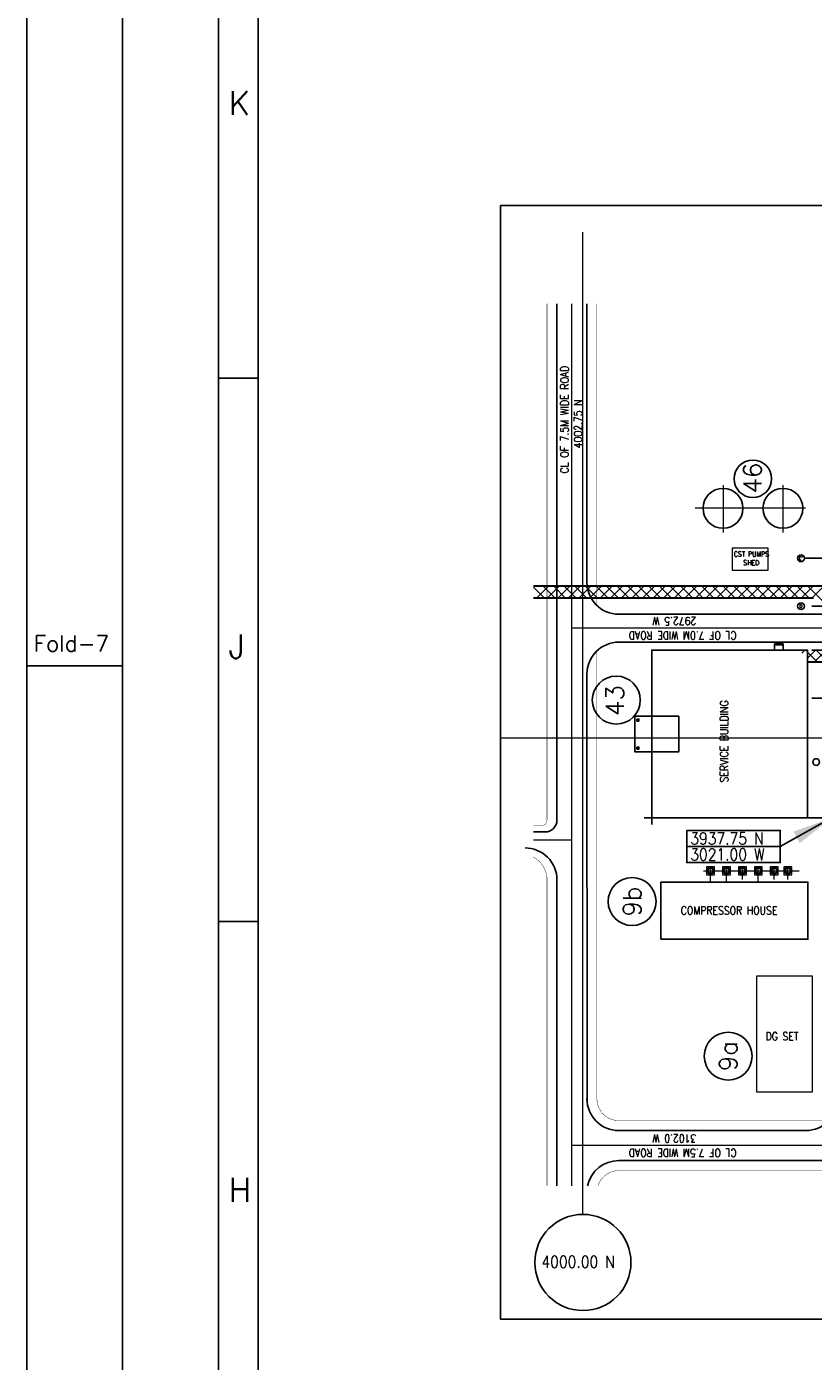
# Model space of a CAD drawing. Header units: inches. Extents: x 0 to 1544102, y -512776 to 23144100.
# Tile 7 of 74: x 0 to 24621, y -160960 to -119204. Entities that reach past the tile are written whole.
import ezdxf
from ezdxf.enums import TextEntityAlignment as Align

# ---------------------------------------------------------------- set-up
doc = ezdxf.new("R2010")
doc.units = ezdxf.units.IN
doc.header["$LTSCALE"] = 1800
doc.header["$MEASUREMENT"] = 0
doc.linetypes.add('CENTER', pattern=[2, 1.25, -0.25, 0.25, -0.25])
doc.linetypes.add('CENTRE', pattern=[1.5, 0.75, -0.25, 0.25, -0.25])
doc.layers.get('0').update_dxf_attribs({"color": 253, "lineweight": 9})
for name, color, linetype in [('1', 7, 'Continuous'), ('AIR RECEIVER', 241, 'Continuous'), ('AIR.LINE', 4, 'Continuous'), ('CENTER', 10, 'CENTER'), ('COL', 1, 'Continuous'), ('DCL', 1, 'CENTER'), ('DIM', 4, 'Continuous'), ('DRYER', 3, 'Continuous'), ('FORMAT', 9, 'Continuous'), ('GRID', 251, 'CENTER'), ('MOTHER PLOT$1$TEXT', 2, 'Continuous'), ('Road', 3, 'Continuous'), ('Road Sides', 11, 'Continuous'), ('TEXT', 3, 'Continuous'), ('WALL', 6, 'Continuous')]:
    doc.layers.add(name, color=color, linetype=linetype)
for name, color, linetype, lineweight in [('CEN', 2, 'CENTER', 15), ('CL', 8, 'CENTER', 15), ('TRENCH-TRESTLE', 6, 'Continuous', 30)]:
    doc.layers.add(name, color=color, linetype=linetype, lineweight=lineweight)
doc.styles.add('ROMANC', font='ROMANC.SHX')
doc.styles.add('ROMANS', font='romans.shx')
doc.styles.add('ROMANT', font='romant')
doc.dimstyles.new('SSS', dxfattribs={"dimscale": 100, "dimtxt": 2.5, "dimasz": 3, "dimexe": 0.5, "dimexo": 0.5, "dimgap": 1, "dimtad": 1, "dimdec": 0, "dimdsep": 46, "dimtxsty": 'ROMANS', "dimcen": 4, "dimdle": 1.5, "dimclrd": 1, "dimclre": 1, "dimclrt": 3, "dimadec": 0, "dimazin": 0, "dimtfac": 0.2, "dimtdec": 0, "dimtix": 1, "dimtmove": 0, "dimatfit": 3, "dimfxl": 1, "dimtolj": 1, "dimtzin": 0, "dimarcsym": 0})

# ---------------------------------------------------------------- blocks, each defined once
blk = doc.blocks.new('SHEET_A0')
at = {"layer": 'FORMAT'}
for p, q in [((12, 829), (12, 12.00000000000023)), ((24, 12.00000000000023), (24, 829)), ((29, 18), (29, 816)), ((24, 630), (29, 630)), ((12, 594), (0, 594)), ((24, 562), (29, 562))]:
    blk.add_line(p, q, dxfattribs=at)
blk.add_lwpolyline([(1189, 841.0000000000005), (0, 841.0000000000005), (0, 2.274e-13), (1189, 2.274e-13)], close=True, dxfattribs=at)
at = {"layer": 'FORMAT', "style": 'ROMANS'}
for s, height, p in [('K', 3, (25.27838769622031, 662.9288417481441)), ('Fold-7', 2, (0.8981329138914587, 595.7794179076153)), ('J', 3, (25.27838769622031, 594.9288417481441)), ('H', 3, (25.27838769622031, 526.928841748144))]:
    blk.add_text(s, height=height, dxfattribs=at).set_placement(p)
at = {"layer": 'FORMAT', "color": 3, "flags": 13}
for tag, height, rotation, style, p in [('DRGNO', 3.5, 180, 'ROMANT', (99.41502925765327, 824.4376017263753)), ('FILE_PATH', 2, 90, 'ROMANS', (18.34743858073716, 51.63642534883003))]:
    blk.add_attdef(tag, text='', height=height, rotation=rotation, dxfattribs=dict(at, style=style)).set_placement(p, align=Align.MIDDLE_LEFT)
for tag, height, style, p in [('DRN', 2, 'ROMANS', (1122.623383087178, 62.50626057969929)), ('DESIGN', 2, 'ROMANS', (1122.623383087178, 58.58865154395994)), ('CHD', 2, 'ROMANS', (1122.623383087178, 54.42865154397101)), ('APPD', 2, 'ROMANS', (1122.623383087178, 50.26865154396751)), ('SCALE', 2, 'ROMANS', (1088.444985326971, 28.38143388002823)), ('DRGNO', 3.5, 'ROMANT', (1105.048104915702, 23.00000000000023))]:
    blk.add_attdef(tag, text='', height=height, dxfattribs=dict(at, style=style)).set_placement(p, align=Align.MIDDLE_LEFT)
at = {"layer": 'FORMAT', "color": 3, "style": 'ROMANS', "width": 0.8, "flags": 13}
for p in [(1162.904698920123, 62.50626057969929), (1162.904698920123, 58.34626057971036), (1162.904698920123, 54.18626057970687), (1162.904698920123, 50.16000000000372)]:
    blk.add_attdef('DATE', text='', height=2, dxfattribs=at).set_placement(p, align=Align.MIDDLE_LEFT)
at = {"layer": 'FORMAT', "color": 3, "style": 'ROMANS', "flags": 13}
for tag, p in [('1', (1119.956978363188, 13.97713249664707)), ('REV', (1156.965217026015, 13.97713249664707))]:
    blk.add_attdef(tag, p, '', height=2, dxfattribs=at)

msp = doc.modelspace()

# ---------------------------------------------------------------- hatches: boundary and pattern name
at = {"linetype": 'ByBlock'}
h = msp.add_hatch(dxfattribs=at)
h.set_pattern_fill('ANSI37', color=8, scale=1875, angle=90)
h.set_pattern_definition([(135, (517409.8281800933, 231040.0621723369), (-165.7281518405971, -165.728151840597), []), (225, (517409.8281800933, 231040.0621723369), (165.728151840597, -165.7281518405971), [])])
edge = h.paths.add_edge_path()
edge.add_line((24202.99474966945, -138710.0587431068), (24441.07818009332, -138710.0587431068))
edge.add_line((24441.07818009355, -138710.0587431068), (24441.07818009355, -139085.0587431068))
edge.add_line((24441.07818009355, -139085.0587431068), (25003.57818009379, -139085.0587431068))
edge.add_line((25003.57818009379, -139085.0587431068), (25003.57818009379, -138710.0587431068))
edge.add_line((25003.57818009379, -138710.0587431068), (24413.08019148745, -138710.0587431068))
edge.add_arc((24308.03747057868, -138710.0478787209), 105.0427214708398, 270, 359.9940739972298, ccw=False)
edge.add_arc((24308.03747057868, -138710.0478787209), 105.0427214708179, 180.0059260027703, 270, ccw=False)

# ---------------------------------------------------------------- linework, layer by layer
at = {"color": 8, "linetype": 'CENTRE', "ltscale": 500}
for p, q in [((17409.82818009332, -156363.3924962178), (17409.82818009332, -125634.0616922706)), ((59265.80257004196, -141459.9378276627), (14830.72452514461, -141459.9378276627))]:
    msp.add_line(p, q, dxfattribs=at)
at = {"color": 8}
for p, q in [((21795.05770105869, -133544.9284094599, 271.1964377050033), (21795.05770105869, -135024.2003185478, 271.1964377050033)), ((23670.05770105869, -133544.9284094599, 271.1964377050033), (23670.05770105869, -135024.2003185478, 271.1964377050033)), ((24376.26369649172, -134272.4305552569, 271.1964377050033), (20925.26715522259, -134272.4305552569, 271.1964377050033)), ((22078.17517330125, -135522.4305552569, 271.1964377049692), (22078.17517330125, -136209.9305552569, 271.1964377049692)), ((23203.17517330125, -135522.4305552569, 271.1964377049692), (22078.17517330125, -135522.4305552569, 271.1964377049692)), ((23203.17517330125, -136209.9305552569, 271.1964377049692), (23203.17517330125, -135522.4305552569, 271.1964377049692)), ((22078.17517330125, -136209.9305552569, 271.1964377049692), (23203.17517330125, -136209.9305552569, 271.1964377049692))]:
    msp.add_line(p, q, dxfattribs=at)
at = {"color": 8, "linetype": 'ByBlock'}
for p, q in [((16206.66432060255, -137085.2022202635), (15863.1341140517, -136741.6720137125)), ((16332.94657925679, -136709.9290449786), (15957.66532737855, -137085.2102968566)), ((16538.10987343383, -137085.1914694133), (16162.84744899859, -136709.9290449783)), ((16664.40288293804, -136709.9290449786), (16289.13238260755, -137085.1995453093)), ((16869.55542626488, -137085.1807185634), (16494.30375267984, -136709.9290449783)), ((16995.85918661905, -136709.9290449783), (16620.59943783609, -137085.1887937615)), ((17201.00097909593, -137085.1699677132), (16825.76005636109, -136709.9290449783)), ((17327.3154903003, -136709.9290449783), (16952.06649306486, -137085.178042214)), ((17532.44653192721, -137085.1592168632), (17157.21636004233, -136709.9290449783)), ((17658.77179398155, -136709.9290449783), (17283.53354829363, -137085.1672906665)), ((17863.89208475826, -137085.148466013), (17488.67266372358, -136709.9290449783)), ((17990.22809766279, -136709.9290449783), (17615.00060352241, -137085.1565391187)), ((18195.33763758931, -137085.1377151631), (17820.12896740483, -136709.9290449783)), ((18321.68440134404, -136709.9290449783), (17946.46765875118, -137085.1457875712)), ((18526.78319042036, -137085.1269643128), (18151.58527108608, -136709.9290449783)), ((18653.14070502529, -136709.9290449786), (18277.93471397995, -137085.1350360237)), ((18858.22874325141, -137085.1162134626), (18483.04157476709, -136709.9290449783)), ((18984.59700870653, -136709.9290449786), (18609.40176920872, -137085.1242844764)), ((19189.67429608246, -137085.1054626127), (18814.4978784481, -136709.9290449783)), ((19316.05331238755, -136709.9290449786), (18940.86882443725, -137085.1135329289)), ((19521.11984891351, -137085.0947117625), (19145.95418212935, -136709.9290449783)), ((19647.5096160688, -136709.9290449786), (19272.33587966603, -137085.1027813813)), ((19852.56540174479, -137085.0839609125), (19477.4104858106, -136709.9290449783)), ((19978.96591974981, -136709.9290449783), (19603.8029348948, -137085.0920298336)), ((20184.01095457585, -137085.0732100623), (19808.86678949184, -136709.9290449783)), ((20310.42222343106, -136709.9290449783), (19935.26999012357, -137085.081278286)), ((20515.45650740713, -137085.0624592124), (20140.32309317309, -136709.9290449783)), ((20641.8785271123, -136709.9290449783), (20266.73704535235, -137085.0705267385)), ((20846.90206023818, -137085.0517083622), (20471.77939685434, -136709.9290449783)), ((20973.33483079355, -136709.9290449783), (20598.20410058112, -137085.0597751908)), ((21178.34761306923, -137085.040957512), (20803.23570053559, -136709.9290449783)), ((21304.7911344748, -136709.9290449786), (20929.67115580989, -137085.0490236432)), ((21509.79316590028, -137085.030206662), (21134.69200421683, -136709.9290449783)), ((21636.24743815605, -136709.9290449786), (21261.13821103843, -137085.0382720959)), ((21841.23871873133, -137085.0194558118), (21466.14830789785, -136709.9290449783)), ((21967.70374183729, -136709.9290449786), (21592.60526626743, -137085.0275205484)), ((22172.68427156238, -137085.0087049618), (21797.6046115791, -136709.9290449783)), ((22299.16004551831, -136709.9290449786), (21924.07232149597, -137085.0167690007)), ((22504.12982439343, -137084.9979541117), (22129.06091526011, -136709.9290449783)), ((22630.61634919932, -136709.9290449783), (22255.53937672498, -137085.0060174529)), ((22835.57537722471, -137084.9872032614), (22460.51721894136, -136709.9290449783)), ((22962.07265288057, -136709.9290449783), (22587.00643195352, -137084.9952659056)), ((23167.02093005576, -137084.9764524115), (22791.97352262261, -136709.9290449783)), ((23293.52895656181, -136709.9290449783), (22918.47348718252, -137084.9845143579)), ((23498.46648288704, -137084.9657015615), (23123.42982630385, -136709.9290449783)), ((23624.98526024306, -136709.9290449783), (23249.94054241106, -137084.9737628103)), ((23829.9120357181, -137084.9549507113), (23454.8861299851, -136709.9290449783)), ((23956.44156392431, -136709.9290449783), (23581.40759763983, -137084.9630112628)), ((24161.35758854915, -137084.9441998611), (23786.34243366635, -136709.9290449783)), ((24287.89786760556, -136709.9290449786), (23912.8746528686, -137084.9522597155)), ((24492.80314138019, -137084.9334490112), (24117.79873734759, -136709.9290449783)), ((24619.3541712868, -136709.9290449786), (24244.34170809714, -137084.9415081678)), ((25003.57819723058, -137264.2522011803), (24449.25504102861, -136709.9290449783)), ((24950.81047496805, -136709.9290449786), (24575.80876332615, -137084.9307566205))]:
    msp.add_line(p, q, dxfattribs=at)
at = {"color": 8, "linetype": 'Continuous', "ltscale": 0.2}
for points in [[(21274.97455585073, -145734.5366419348), (21524.97455585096, -145734.5366419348), (21524.97455585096, -145484.5366419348), (21274.97455585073, -145484.5366419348)], [(21774.98506529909, -145734.5366419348), (22024.98506529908, -145734.5366419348), (22024.98506529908, -145484.5366419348), (21774.98506529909, -145484.5366419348)], [(22274.97456653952, -145734.5366419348), (22524.97456653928, -145734.5366419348), (22524.97456653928, -145484.5366419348), (22274.97456653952, -145484.5366419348)], [(22774.98473874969, -145734.5366419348), (23024.98473874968, -145734.5366419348), (23024.98473874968, -145484.5366419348), (22774.98473874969, -145484.5366419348)], [(23274.98400147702, -145734.5366419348), (23524.98400147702, -145734.5366419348), (23524.98400147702, -145484.5366419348), (23274.98400147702, -145484.5366419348)], [(23701.22856138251, -145734.5366419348), (23951.22856138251, -145734.5366419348), (23951.22856138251, -145484.5366419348), (23701.22856138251, -145484.5366419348)]]:
    msp.add_lwpolyline(points, close=True, dxfattribs=at)
at = {"color": 8}
msp.add_lwpolyline([(22847.44465759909, -148906.3183698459), (22847.44465759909, -152531.3183698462), (24597.44465759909, -152531.3183698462), (24597.44465759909, -148906.3183698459)], close=True, dxfattribs=at)
at = {"layer": '1', "color": 8, "linetype": 'ByBlock'}
for centre in [(21795.05770105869, -134272.4305552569, 271.1964377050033), (23670.05770105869, -134272.4305552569, 271.1964377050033)]:
    msp.add_circle(centre, 625, dxfattribs=at)
at = {"layer": '1', "color": 8}
for centre in [(24236.03545862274, -135834.9337431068), (24236.03545862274, -135834.9337431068), (24236.03545862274, -137334.9337431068), (24236.03545862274, -137334.9337431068), (24710.92948296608, -142209.9337431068), (24710.92948296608, -142209.9337431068)]:
    msp.add_circle(centre, 105.0427214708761, dxfattribs=at)
at = {"layer": 'AIR RECEIVER', "color": 8}
for centre in [(21399.97435150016, -145609.6630819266), (21899.97435150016, -145609.6630819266), (22399.97435150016, -145609.6630819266), (22899.97435150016, -145609.6630819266), (23399.97435150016, -145609.6630819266), (23826.21891140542, -145609.6630819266)]:
    msp.add_circle(centre, 104.375, dxfattribs=at)
at = {"layer": 'AIR.LINE', "color": 8}
for p, q in [((21391.28457457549, -145505.6501482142, 0.002132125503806), (21391.29234906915, -145489.9356212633, 0.002132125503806)), ((21408.91161042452, -145505.671725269, 0.002132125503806), (21408.91161042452, -145489.9356212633, 0.002132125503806)), ((21891.28502967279, -145505.6501482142, 0.002132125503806), (21891.29280416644, -145489.9356212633, 0.002132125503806)), ((21908.91206552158, -145505.671725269, 0.002132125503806), (21908.91206552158, -145489.9356212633, 0.002132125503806)), ((22391.2846092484, -145505.6501482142, 0.002132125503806), (22391.29238374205, -145489.9356212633, 0.002132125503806)), ((22408.91164509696, -145505.671725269, 0.002132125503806), (22408.91164509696, -145489.9356212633, 0.002132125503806)), ((22891.28458876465, -145505.6501482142, 0.002132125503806), (22891.29236325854, -145489.9356212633, 0.002132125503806)), ((22908.91162461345, -145505.671725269, 0.002132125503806), (22908.91162461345, -145489.9356212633, 0.002132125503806)), ((23391.28814142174, -145505.6501482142, 0.002132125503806), (23391.29591591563, -145489.9356212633, 0.002132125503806)), ((23408.91517727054, -145505.671725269, 0.002132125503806), (23408.91517727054, -145489.9356212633, 0.002132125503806)), ((23817.532701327, -145505.6501482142, 0.002132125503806), (23817.54047582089, -145489.9356212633, 0.002132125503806)), ((23835.1597371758, -145505.671725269, 0.002132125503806), (23835.1597371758, -145489.9356212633, 0.002132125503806))]:
    msp.add_line(p, q, dxfattribs=at)
at = {"layer": 'CEN', "color": 8, "linetype": 'CENTER', "ltscale": 10}
for p, q in [((56422.40989546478, -137334.9369630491), (24413.08025885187, -137334.935407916)), ((21180.18581584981, -145609.6630819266), (24174.10288217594, -145609.6630819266)), ((21399.98736876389, -145945.8878892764), (21399.96403660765, -145476.8675879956)), ((21899.99787821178, -145940.6140548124), (21899.97454605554, -145476.8675879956)), ((22399.97422008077, -145887.1156079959), (22399.97454605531, -145476.8675879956)), ((22899.99714875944, -145941.140800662), (22899.97454605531, -145476.8675879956)), ((23399.99801745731, -145880.6766736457), (23399.97454605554, -145476.8675879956)), ((23826.24257736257, -145880.6766736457), (23826.21910596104, -145476.8675879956))]:
    msp.add_line(p, q, dxfattribs=at)
at = {"layer": 'CENTER', "color": 8, "ltscale": 7}
for centre in [(21399.97435150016, -145609.6630819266), (21899.97435150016, -145609.6630819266), (21899.97435150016, -145609.6630819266), (22399.97435150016, -145609.6630819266), (22399.97435150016, -145609.6630819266), (22899.97435150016, -145609.6630819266), (23399.97435150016, -145609.6630819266), (23826.21891140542, -145609.6630819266)]:
    msp.add_circle(centre, 81.25, dxfattribs=at)
at = {"layer": 'CL', "color": 8, "ltscale": 100}
for p, q in [((17066.07702418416, -155465.3045564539), (17066.0770241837, -127873.1834580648)), ((63534.98918017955, -138022.4290449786), (17066.0770241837, -138022.4290449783)), ((15863.1341140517, -144647.4343011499), (17066.07702418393, -144647.4343011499)), ((63534.82818009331, -154209.9337431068), (17066.0770241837, -154209.9337431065))]:
    msp.add_line(p, q, dxfattribs=at)
at = {"layer": 'COL', "color": 8}
for points in [[(19102.32818009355, -140866.172883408), (19102.32818009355, -140928.672883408), (19164.82818009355, -140928.672883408), (19164.82818009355, -140866.172883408)], [(19102.32818009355, -141741.172883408), (19102.32818009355, -141803.672883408), (19164.82818009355, -141803.672883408), (19164.82818009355, -141741.172883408)]]:
    msp.add_lwpolyline(points, close=True, dxfattribs=at)
at = {"layer": 'DCL', "color": 8}
for p, q in [((21386.25447203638, -145491.4449608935, 0.002132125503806), (21386.25447203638, -145485.5051749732, 0.002132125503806)), ((21413.73699891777, -145491.2249688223, 0.002132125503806), (21413.73699891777, -145485.5051749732, 0.002132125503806)), ((21886.25492713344, -145491.4449608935, 0.002132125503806), (21886.25492713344, -145485.5051749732, 0.002132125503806)), ((21913.73745401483, -145491.2249688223, 0.002132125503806), (21913.73745401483, -145485.5051749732, 0.002132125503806)), ((22386.25450670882, -145491.4449608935, 0.002132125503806), (22386.25450670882, -145485.5051749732, 0.002132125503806)), ((22413.73703359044, -145491.2249688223, 0.002132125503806), (22413.73703359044, -145485.5051749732, 0.002132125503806)), ((22886.25448622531, -145491.4449608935, 0.002132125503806), (22886.25448622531, -145485.5051749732, 0.002132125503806)), ((22913.73701310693, -145491.2249688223, 0.002132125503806), (22913.73701310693, -145485.5051749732, 0.002132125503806)), ((23386.2580388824, -145491.4449608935, 0.002132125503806), (23386.2580388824, -145485.5051749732, 0.002132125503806)), ((23413.74056576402, -145491.2249688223, 0.002132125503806), (23413.74056576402, -145485.5051749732, 0.002132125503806)), ((23812.50259878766, -145491.4449608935, 0.002132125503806), (23812.50259878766, -145485.5051749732, 0.002132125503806)), ((23839.98512566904, -145491.2249688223, 0.002132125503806), (23839.98512566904, -145485.5051749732, 0.002132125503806))]:
    msp.add_line(p, q, dxfattribs=at)
at = {"layer": 'DIM'}
for points in [[(19566.07818009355, -143959.922883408), (24441.07818009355, -143960.0587431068), (24441.07818009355, -138709.922883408), (19566.07818009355, -138709.922883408)], [(19849.99756280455, -147753.4130819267), (24449.99756280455, -147753.4130819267), (24449.99756280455, -145965.9130819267), (19849.99756280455, -145965.9130819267)]]:
    msp.add_lwpolyline(points, close=True, dxfattribs=at)
at = {"layer": 'DRYER', "color": 8}
for p, q in [((21384.12073547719, -145487.0451194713, 0.002132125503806), (21415.87073547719, -145487.0451194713, 0.002132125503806)), ((21384.12073547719, -145489.9356212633, 0.002132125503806), (21384.12073547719, -145487.0451194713, 0.002132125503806)), ((21415.87073547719, -145489.9356212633, 0.002132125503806), (21384.12073547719, -145489.9356212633, 0.002132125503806)), ((21387.70541289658, -145487.0451194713, 0.002132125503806), (21387.70541289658, -145486.8644631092, 0.002132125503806)), ((21412.2860580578, -145486.8644631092, 0.002132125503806), (21387.70541289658, -145486.8644631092, 0.002132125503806)), ((21412.2860580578, -145487.0451194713, 0.002132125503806), (21412.2860580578, -145486.8644631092, 0.002132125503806)), ((21415.87073547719, -145487.0451194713, 0.002132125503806), (21415.87073547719, -145489.9356212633, 0.002132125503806)), ((21884.12119057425, -145487.0451194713, 0.002132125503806), (21915.87119057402, -145487.0451194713, 0.002132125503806)), ((21884.12119057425, -145489.9356212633, 0.002132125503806), (21884.12119057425, -145487.0451194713, 0.002132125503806)), ((21915.87119057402, -145489.9356212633, 0.002132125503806), (21884.12119057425, -145489.9356212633, 0.002132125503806)), ((21887.70586799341, -145487.0451194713, 0.002132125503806), (21887.70586799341, -145486.8644631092, 0.002132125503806)), ((21912.28651315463, -145486.8644631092, 0.002132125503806), (21887.70586799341, -145486.8644631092, 0.002132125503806)), ((21912.28651315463, -145487.0451194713, 0.002132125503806), (21912.28651315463, -145486.8644631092, 0.002132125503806)), ((21915.87119057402, -145487.0451194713, 0.002132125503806), (21915.87119057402, -145489.9356212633, 0.002132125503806)), ((22384.12077014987, -145487.0451194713, 0.002132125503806), (22415.87077014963, -145487.0451194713, 0.002132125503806)), ((22384.12077014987, -145489.9356212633, 0.002132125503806), (22384.12077014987, -145487.0451194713, 0.002132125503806)), ((22415.87077014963, -145489.9356212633, 0.002132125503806), (22384.12077014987, -145489.9356212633, 0.002132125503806)), ((22387.70544756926, -145487.0451194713, 0.002132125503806), (22387.70544756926, -145486.8644631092, 0.002132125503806)), ((22412.28609273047, -145486.8644631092, 0.002132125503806), (22387.70544756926, -145486.8644631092, 0.002132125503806)), ((22412.28609273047, -145487.0451194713, 0.002132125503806), (22412.28609273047, -145486.8644631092, 0.002132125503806)), ((22415.87077014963, -145487.0451194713, 0.002132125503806), (22415.87077014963, -145489.9356212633, 0.002132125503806)), ((22884.12074966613, -145487.0451194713, 0.002132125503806), (22915.87074966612, -145487.0451194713, 0.002132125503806)), ((22884.12074966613, -145489.9356212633, 0.002132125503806), (22884.12074966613, -145487.0451194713, 0.002132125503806)), ((22915.87074966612, -145489.9356212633, 0.002132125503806), (22884.12074966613, -145489.9356212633, 0.002132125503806)), ((22887.70542708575, -145487.0451194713, 0.002132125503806), (22887.70542708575, -145486.8644631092, 0.002132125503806)), ((22912.28607224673, -145486.8644631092, 0.002132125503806), (22887.70542708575, -145486.8644631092, 0.002132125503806)), ((22912.28607224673, -145487.0451194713, 0.002132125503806), (22912.28607224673, -145486.8644631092, 0.002132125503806)), ((22915.87074966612, -145487.0451194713, 0.002132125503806), (22915.87074966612, -145489.9356212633, 0.002132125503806)), ((23384.12430232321, -145487.0451194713, 0.002132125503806), (23415.87430232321, -145487.0451194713, 0.002132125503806)), ((23384.12430232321, -145489.9356212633, 0.002132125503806), (23384.12430232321, -145487.0451194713, 0.002132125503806)), ((23415.87430232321, -145489.9356212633, 0.002132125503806), (23384.12430232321, -145489.9356212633, 0.002132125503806)), ((23387.7089797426, -145487.0451194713, 0.002132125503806), (23387.7089797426, -145486.8644631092, 0.002132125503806)), ((23412.28962490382, -145486.8644631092, 0.002132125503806), (23387.7089797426, -145486.8644631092, 0.002132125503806)), ((23412.28962490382, -145487.0451194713, 0.002132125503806), (23412.28962490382, -145486.8644631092, 0.002132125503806)), ((23415.87430232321, -145487.0451194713, 0.002132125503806), (23415.87430232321, -145489.9356212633, 0.002132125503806)), ((23810.3688622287, -145487.0451194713, 0.002132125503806), (23842.11886222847, -145487.0451194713, 0.002132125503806)), ((23810.3688622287, -145489.9356212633, 0.002132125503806), (23810.3688622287, -145487.0451194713, 0.002132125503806)), ((23842.11886222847, -145489.9356212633, 0.002132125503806), (23810.3688622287, -145489.9356212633, 0.002132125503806)), ((23813.95353964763, -145487.0451194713, 0.002132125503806), (23813.95353964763, -145486.8644631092, 0.002132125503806)), ((23838.53418480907, -145486.8644631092, 0.002132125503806), (23813.95353964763, -145486.8644631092, 0.002132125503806)), ((23838.53418480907, -145487.0451194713, 0.002132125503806), (23838.53418480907, -145486.8644631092, 0.002132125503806)), ((23842.11886222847, -145487.0451194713, 0.002132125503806), (23842.11886222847, -145489.9356212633, 0.002132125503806))]:
    msp.add_line(p, q, dxfattribs=at)
at = {"layer": 'GRID', "color": 8}
for p, q in [((29753.57818009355, -135834.9337431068), (24341.07818009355, -135834.9337431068)), ((41228.57818009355, -137334.9337431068), (24341.07818009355, -137334.9337431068)), ((41228.57818009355, -138709.9337431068), (24341.07818009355, -138709.9337431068)), ((41228.57818009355, -140209.9337431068), (24341.07818009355, -140209.9337431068)), ((41228.57818009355, -143959.9337431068), (24341.07818009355, -143959.9337431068))]:
    msp.add_line(p, q, dxfattribs=at)
at = {"layer": 'GRID', "color": 8, "ltscale": 750}
for p, q in [((19566.07818009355, -144169.172883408), (19566.07818009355, -142497.0732330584)), ((24928.51949181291, -143959.922883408), (19323.51568009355, -143959.922883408))]:
    msp.add_line(p, q, dxfattribs=at)
at = {"layer": 'MOTHER PLOT$1$TEXT', "color": 8}
for centre, radius in [((22728.17244533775, -133348.210730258, 306.8673938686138), 584.9703416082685), ((18453.90194576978, -140273.380601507, -65.32887459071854), 750), ((18948.57836904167, -146574.5997663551, -654.4941082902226), 750), ((21956.37131645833, -151412.4815297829, -350.3832332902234), 750)]:
    msp.add_circle(centre, radius, dxfattribs=at)
at = {"layer": 'Road', "color": 8, "ltscale": 100}
for p, q in [((16597.3270241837, -144022.5591052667), (16597.3270241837, -127873.1834580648)), ((17534.8270241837, -136585.0540449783), (17534.8270241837, -127873.1834580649)), ((17537.58159611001, -152815.3640209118), (17534.8270241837, -139460.0540449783)), ((15863.1341140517, -144397.4341052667), (16222.68952418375, -144397.4341052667)), ((16597.3270241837, -155465.304556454), (16597.3270241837, -145897.5590892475)), ((24378.57871120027, -153741.1837431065), (18535.18952418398, -153741.1837431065)), ((27816.07388971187, -154678.6837431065), (18535.18952418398, -154678.6837431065))]:
    msp.add_line(p, q, dxfattribs=at)
at = {"layer": 'Road', "color": 8}
for p, q in [((62066.07818009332, -137584.9290449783), (18535.18952418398, -137584.9290449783)), ((62066.07818009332, -138459.9290449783), (18535.18952418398, -138459.9290449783))]:
    msp.add_line(p, q, dxfattribs=at)
at = {"layer": 'Road', "color": 8, "ltscale": 100}
for centre, radius, start, end in [((18534.8270241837, -136584.9290449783), 1000, 180, 270), ((16222.3270241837, -144022.4341052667, -1.426975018e-07), 375, 270, 0), ((15597.3270241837, -145897.4340892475), 1000, 0, 90.00000042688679), ((18534.8270241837, -152741.1915449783), 1000, 180, 270), ((24378.57818009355, -152741.1837431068), 1000, 270, 0), ((18534.8270241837, -155678.6915449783), 1000, 90, 167.6790873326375)]:
    msp.add_arc(centre, radius, start, end, dxfattribs=at)
at = {"layer": 'Road', "color": 8}
msp.add_arc((18534.8270241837, -139459.9290449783), 1000, 90, 180, dxfattribs=at)
at = {"layer": 'Road Sides', "color": 161, "linetype": 'ByBlock'}
msp.add_line((23585.05489395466, -144852.4401913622), (20659.32919271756, -144852.4401913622), dxfattribs=at)
for points in [[(14830.72452514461, -124800.2623576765), (65833.56024004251, -124800.2623576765), (65833.56024004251, -159643.3405980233), (14830.72452514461, -159643.3405980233)], [(20659.32919271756, -144351.3439156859), (23585.05489395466, -144351.3439156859), (23585.05489395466, -145353.5364670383), (20659.32919271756, -145353.5364670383)]]:
    msp.add_lwpolyline(points, close=True, dxfattribs=at)
at = {"layer": 'Road Sides', "color": 8, "ltscale": 100, "const_width": 12.5}
for points in [[(16284.8270241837, -144022.5592371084), (16284.8270241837, -127873.1834580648)], [(17847.3270241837, -137311.2384223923), (17847.3270241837, -127873.1834580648)], [(17847.3270241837, -152741.2177329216), (17847.3270241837, -138733.8696675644)], [(16284.8270241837, -155465.3045564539), (16284.8270241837, -145802.1435726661)], [(25104.75517116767, -153428.6915449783), (18535.18952418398, -153428.6915449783)], [(28542.26565330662, -154991.1915449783), (18535.18952418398, -154991.1915449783)]]:
    msp.add_lwpolyline(points, dxfattribs=at)
for points in [[(16097.3270241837, -144209.9341052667, 0.4142135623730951), (16284.8270241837, -144022.4341052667)], [(16284.8270241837, -145897.4340892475, 0.2738021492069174), (15863.1341140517, -145185.0956384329, 0.2738021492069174)]]:
    msp.add_lwpolyline(points, format="xyb", dxfattribs=at)
at = {"layer": 'Road Sides', "color": 8, "ltscale": 100, "const_width": 12.5, "elevation": 1.5130013e-09}
msp.add_lwpolyline([(15863.1341140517, -144209.9341052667), (16097.68952418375, -144209.9341052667)], dxfattribs=at)
at = {"layer": 'Road Sides', "color": 8, "ltscale": 100, "const_width": 12.5}
for points, elevation in [([(17847.3270241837, -152741.2177329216, 0.4142126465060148), (18534.82487439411, -153428.7177329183)], 5.776997e-10), ([(18534.82487439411, -154990.8297656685, 0.3246753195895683), (17881.16311188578, -155465.3045564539, 0.3246753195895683)], 9.430323e-10)]:
    msp.add_lwpolyline(points, format="xyb", dxfattribs=dict(at, elevation=elevation))
at = {"layer": 'Road Sides', "color": 161, "linetype": 'ByBlock'}
msp.add_circle((17409.82818009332, -157867.4290080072), 1504.036511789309, dxfattribs=at)
at = {"layer": 'TRENCH-TRESTLE', "color": 8, "ltscale": 100}
for p, q in [((25003.57818009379, -136709.9290449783), (15863.1341140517, -136709.9290449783)), ((24628.57818009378, -137084.9290449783), (15863.1341140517, -137084.9290449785)), ((25003.57818009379, -139084.9337431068), (24441.07818009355, -139084.9337431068))]:
    msp.add_line(p, q, dxfattribs=at)
at = {"layer": 'WALL', "color": 8}
for p, q in [((23676.07818009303, -138508.047883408), (23406.07818009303, -138508.047883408)), ((23406.07818009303, -138508.047883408), (23406.07818009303, -138695.547883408)), ((23676.07818009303, -138539.297883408), (23406.07818009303, -138539.297883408)), ((23676.07818009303, -138508.047883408), (23676.07818009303, -138695.547883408)), ((19128.57818009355, -140928.672883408), (19138.57818009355, -140928.672883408)), ((19128.57818009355, -141803.672883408), (19138.57818009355, -141803.672883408))]:
    msp.add_line(p, q, dxfattribs=at)
msp.add_lwpolyline([(20409.82818009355, -140776.797883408), (20409.82818009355, -141893.047883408), (19039.82818009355, -141893.047883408), (19039.82818009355, -140776.797883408)], close=True, dxfattribs=at)

# ---------------------------------------------------------------- block references
at = {"color": 161, "linetype": 'ByBlock', "xscale": 250, "yscale": 250, "zscale": 250}
msp.add_blockref('SHEET_A0', (0, -287698.0803614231), dxfattribs=at)

# ---------------------------------------------------------------- texts
at = {"color": 8, "style": 'ROMANS', "width": 0.7244479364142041}
for s, p in [('CST PUMPS', (22134.88731421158, -135784.6145786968, 271.1964377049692)), ('SHED', (22430.80116728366, -136054.9526134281, 271.1964377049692))]:
    msp.add_text(s, height=160.3125, dxfattribs=at).set_placement(p)
at = {"layer": 'MOTHER PLOT$1$TEXT', "color": 8, "style": 'ROMANS'}
for s, p in [('46', (22718.20205934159, -133326.5817816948, 306.8673939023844)), ('43', (18408.18307533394, -140289.5523876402, -65.32887459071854)), ('9b', (18948.57836904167, -146574.5997663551, -654.4941082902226)), ('9a', (21956.37131645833, -151412.4815297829, -350.3832332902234))]:
    msp.add_text(s, height=562.5, rotation=90, dxfattribs=at).set_placement(p, align=Align.MIDDLE_CENTER)
at = {"layer": 'TEXT', "color": 8, "style": 'ROMANS', "width": 0.85}
for s, rotation, p in [('CL OF 7.5M WIDE ROAD ', 90, (16960.43494897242, -133179.2571457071, -0.00537171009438)), ('4002.75 N', 90, (17383.71407117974, -132392.767660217, -0.00537171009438)), ('2972.5 W', 180, (20959.22436507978, -137673.8130010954, -0.00537171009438)), ('CL OF 7.0M WIDE ROAD ', 180, (22219.86097667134, -138125.9131745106, -0.00537171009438)), ('SERVICE BUILDING', 90, (21957.92142963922, -142847.8212786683)), ('3102.0 W', 180, (20959.22436507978, -153860.9037696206, -0.00537171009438)), ('CL OF 7.5M WIDE ROAD ', 180, (22219.86097667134, -154313.0039430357, -0.00537171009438))]:
    msp.add_text(s, height=250, rotation=rotation, dxfattribs=at).set_placement(p)
at = {"layer": 'TEXT', "color": 8, "style": 'ROMANC'}
for s, p in [("E'", (24163.11527428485, -135881.9411766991)), ('D', (24186.31789030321, -137381.9411766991))]:
    msp.add_text(s, height=100, dxfattribs=at).set_placement(p)
at = {"layer": 'TEXT', "color": 3, "style": 'ROMANS', "width": 0.85}
for s, p in [('3937.75 N', (20769.72487097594, -144791.8119753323)), ('3021.00 W', (20769.72487097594, -145292.9082510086)), ('4000.00 N', (16112.45217918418, -158032.4363459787))]:
    msp.add_text(s, height=375, dxfattribs=at).set_placement(p)
at = {"layer": 'TEXT', "color": 8, "style": 'ROMANS', "width": 0.85}
for s, p in [('COMPRESSOR HOUSE', (20472.58925499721, -146980.2773563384)), ('DG SET', (23129.23141875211, -150915.0233032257, 0.0021321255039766))]:
    msp.add_text(s, height=250, dxfattribs=at).set_placement(p)

# ---------------------------------------------------------------- leaders
at = {"color": 8, "linetype": 'ByBlock'}
msp.add_leader([(25191.07818009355, -143959.9337431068), (23585.05489395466, -144852.4401913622)], dimstyle='SSS', override={"dimscale": 5000, "dimasz": 0.25, "dimtad": 0, "dimfxl": 0.18, "dimarcsym": 1}, dxfattribs=at)

doc.saveas('drawing.dxf')
